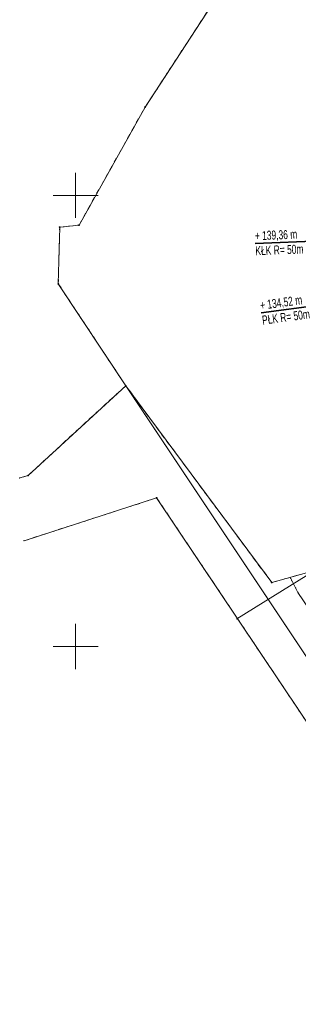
# Model space of a CAD drawing. Extents: x 6456700 to 6518119, y 5963420 to 5980059.
# Tile 229 of 256: x 6512413 to 6512444, y 5966409 to 5966518. Entities that reach past the tile are written whole.
import ezdxf

# ---------------------------------------------------------------- set-up
doc = ezdxf.new("R2010")
doc.units = 0
doc.header["$MEASUREMENT"] = 0
doc.linetypes.add('L_0_03', pattern=[1, 0.5, -0.5])
doc.layers.get('0').update_dxf_attribs({"color": 2, "linetype": 'CONTINUOUS', "lineweight": 5})
for name, color, linetype, lineweight in [('18mm Kreska ciągła', 7, 'CONTINUOUS', 18), ('203_punkt_graniczny', 7, 'CONTINUOUS', 18), ('218_kontur_uzytku_gruntowego', 96, 'L_0_03', 18), ('219_dzialka_ewidencyjna', 7, 'CONTINUOUS', 18), ('35mm Ciągła', 7, 'CONTINUOUS', 35), ('przewod_elektroenergetyczny_podziemny', 7, 'CONTINUOUS', 18), ('przewod_wodociagowy', 7, 'CONTINUOUS', 18), ('siatka_krzyrzy', 7, 'CONTINUOUS', 18)]:
    doc.layers.add(name, color=color, linetype=linetype, lineweight=lineweight)
doc.styles.add('Znaczniki', font='GOTHIC.TTF', dxfattribs={"width": 0.7})

# ---------------------------------------------------------------- blocks, each defined once
blk = doc.blocks.new('mdcp_nowa')
at = {"layer": '203_punkt_graniczny', "linetype": 'Continuous', "lineweight": 18, "true_color": 0x000000}
for points in [[(6495157.72, 5982959.74, 1), (6495157.72, 5982959.83, 1)], [(6495150.39, 5982946.67, 1), (6495150.39, 5982946.75, 1)], [(6495148.24, 5982946.44, 1), (6495148.24, 5982946.53, 1)], [(6495148.09, 5982940.16, 1), (6495148.09, 5982940.25, 1)], [(6495155.57, 5982928.87, 1), (6495155.57, 5982928.96, 1)], [(6495144.74, 5982918.92, 1), (6495144.74, 5982919, 1)], [(6495159.01, 5982916.42, 1), (6495159.01, 5982916.51, 1)], [(6495171.79, 5982907.04, 1), (6495171.79, 5982907.13, 1)]]:
    blk.add_hatch(color=18, dxfattribs=at).paths.add_polyline_path(points)
for p in [(6495143.8, 5982918.68), (6495144.29, 5982911.72), (6495144.29, 5982911.72)]:
    blk.add_point(p)
at = {"layer": '203_punkt_graniczny', "color": 7, "linetype": 'Continuous', "lineweight": 18}
for centre in [(6495157.72, 5982959.78), (6495150.39, 5982946.71), (6495148.24, 5982946.48), (6495148.09, 5982940.2), (6495155.57, 5982928.91), (6495144.74, 5982918.96), (6495159.01, 5982916.47), (6495171.79, 5982907.09)]:
    blk.add_circle(centre, 0.045, dxfattribs=at)
at = {"layer": '203_punkt_graniczny'}
for p in [(6495157.72, 5982959.78), (6495150.39, 5982946.71), (6495148.24, 5982946.48), (6495148.09, 5982940.2), (6495155.57, 5982928.91), (6495144.74, 5982918.96), (6495159.01, 5982916.47), (6495171.79, 5982907.09)]:
    blk.add_point(p, dxfattribs=at)
at = {"layer": '218_kontur_uzytku_gruntowego', "lineweight": 18, "flags": 128}
for points in [[(6495157.72, 5982959.78), (6495174.13, 5982984.91)], [(6495150.39, 5982946.71), (6495157.72, 5982959.78)], [(6495148.24, 5982946.48), (6495150.39, 5982946.71)], [(6495148.09, 5982940.2), (6495148.24, 5982946.48)], [(6495155.57, 5982928.91), (6495148.09, 5982940.2)], [(6495155.57, 5982928.91), (6495144.74, 5982918.96)], [(6495185.12, 5982884.67), (6495155.57, 5982928.91)], [(6495171.79, 5982907.09), (6495155.57, 5982928.91)], [(6495144.74, 5982918.96), (6495143.8, 5982918.68)], [(6495144.29, 5982911.72), (6495159.01, 5982916.47)], [(6495159.01, 5982916.47), (6495181.93, 5982882.3)], [(6495188.14, 5982911.65), (6495171.79, 5982907.09)]]:
    blk.add_lwpolyline(points, dxfattribs=at)
at = {"layer": '218_kontur_uzytku_gruntowego'}
for p in [(6495157.72, 5982959.78), (6495157.72, 5982959.78), (6495150.39, 5982946.71), (6495150.39, 5982946.71), (6495148.24, 5982946.48), (6495148.24, 5982946.48), (6495148.09, 5982940.2), (6495148.09, 5982940.2), (6495155.57, 5982928.91), (6495155.57, 5982928.91), (6495155.57, 5982928.91), (6495155.57, 5982928.91), (6495155.57, 5982928.91), (6495155.57, 5982928.91), (6495144.74, 5982918.96), (6495144.74, 5982918.96), (6495144.74, 5982918.96), (6495144.74, 5982918.96), (6495159.01, 5982916.47), (6495159.01, 5982916.47), (6495171.79, 5982907.09), (6495171.79, 5982907.09)]:
    blk.add_point(p, dxfattribs=at)
at = {"layer": '219_dzialka_ewidencyjna', "color": 3, "linetype": 'Continuous', "lineweight": 18, "flags": 128}
for points in [[(6495174.13, 5982984.91), (6495157.72, 5982959.78)], [(6495157.72, 5982959.78), (6495150.39, 5982946.71)], [(6495150.39, 5982946.71), (6495148.24, 5982946.48)], [(6495148.24, 5982946.48), (6495148.09, 5982940.2)], [(6495148.09, 5982940.2), (6495155.57, 5982928.91)], [(6495155.57, 5982928.91), (6495144.74, 5982918.96)], [(6495155.57, 5982928.91), (6495185.12, 5982884.67)], [(6495155.57, 5982928.91), (6495171.79, 5982907.09)], [(6495144.74, 5982918.96), (6495143.8, 5982918.68)], [(6495144.29, 5982911.72), (6495159.01, 5982916.47)], [(6495159.01, 5982916.47), (6495181.93, 5982882.3)], [(6495171.79, 5982907.09), (6495188.14, 5982911.65)]]:
    blk.add_lwpolyline(points, dxfattribs=at)
at = {"layer": '219_dzialka_ewidencyjna', "color": 3}
for p in [(6495157.72, 5982959.78), (6495157.72, 5982959.78), (6495150.39, 5982946.71), (6495150.39, 5982946.71), (6495148.24, 5982946.48), (6495148.24, 5982946.48), (6495148.09, 5982940.2), (6495148.09, 5982940.2), (6495155.57, 5982928.91), (6495155.57, 5982928.91), (6495155.57, 5982928.91), (6495155.57, 5982928.91), (6495144.74, 5982918.96), (6495144.74, 5982918.96), (6495159.01, 5982916.47), (6495159.01, 5982916.47), (6495171.79, 5982907.09), (6495171.79, 5982907.09)]:
    blk.add_point(p, dxfattribs=at)
at = {"layer": 'przewod_elektroenergetyczny_podziemny', "color": 1, "linetype": 'Continuous', "lineweight": 18, "flags": 128}
blk.add_lwpolyline([(6495211.15, 5982939.2), (6495206.88, 5982931.92), (6495188.7, 5982915.93), (6495167.93, 5982903.05)], dxfattribs=at)
at = {"layer": 'przewod_elektroenergetyczny_podziemny'}
blk.add_point((6495167.93, 5982903.05), dxfattribs=at)
at = {"layer": 'przewod_wodociagowy', "color": 5, "linetype": 'Continuous', "lineweight": 18, "flags": 128}
blk.add_lwpolyline([(6495173.9, 5982907.55), (6495174.02, 5982907.3), (6495174.43, 5982906.49), (6495174.7, 5982905.99), (6495177.85, 5982901.38), (6495181.96, 5982894.03), (6495190.94, 5982881.04), (6495201.92, 5982841.65), (6495204.3, 5982833.94), (6495217.34, 5982813.54)], dxfattribs=at)
at = {"layer": 'przewod_wodociagowy'}
for p in [(6495173.9, 5982907.55), (6495174.02, 5982907.3), (6495174.43, 5982906.49), (6495174.7, 5982905.99)]:
    blk.add_point(p, dxfattribs=at)
at = {"layer": 'siatka_krzyrzy', "linetype": 'Continuous', "lineweight": 18, "flags": 128}
for points in [[(6495150, 5982947.5), (6495150, 5982952.5)], [(6495147.5, 5982950), (6495152.5, 5982950)], [(6495150, 5982897.5), (6495150, 5982902.5)], [(6495147.5, 5982900), (6495152.5, 5982900)]]:
    blk.add_lwpolyline(points, dxfattribs=at)

msp = doc.modelspace()

# ---------------------------------------------------------------- block references
at = {"linetype": 'ByBlock'}
msp.add_blockref('mdcp_nowa', (17268.786, -16450.998), dxfattribs=at)

# ---------------------------------------------------------------- next in the draw order: linework, layer by layer
at = {"layer": '35mm Ciągła'}
for p, q in [((6512468.71, 5966494.832), (6512438.732, 5966493.692)), ((6512469.128, 5966490.013), (6512439.4, 5966485.983))]:
    msp.add_line(p, q, dxfattribs=at)

# ---------------------------------------------------------------- next in the draw order: texts
at = {"layer": '18mm Kreska ciągła', "char_height": 1, "attachment_point": 4, "style": 'Znaczniki'}
for s, insert, rotation in [('+ 139,36 m\\PKŁK R= 50m', (6512438.732, 5966493.692), 2.177), ('+ 134,52 m\\PPŁK R= 50m', (6512439.4, 5966485.983), 7.72141)]:
    msp.add_mtext(s, dxfattribs=dict(at, insert=insert, rotation=rotation))

doc.saveas('drawing.dxf')
